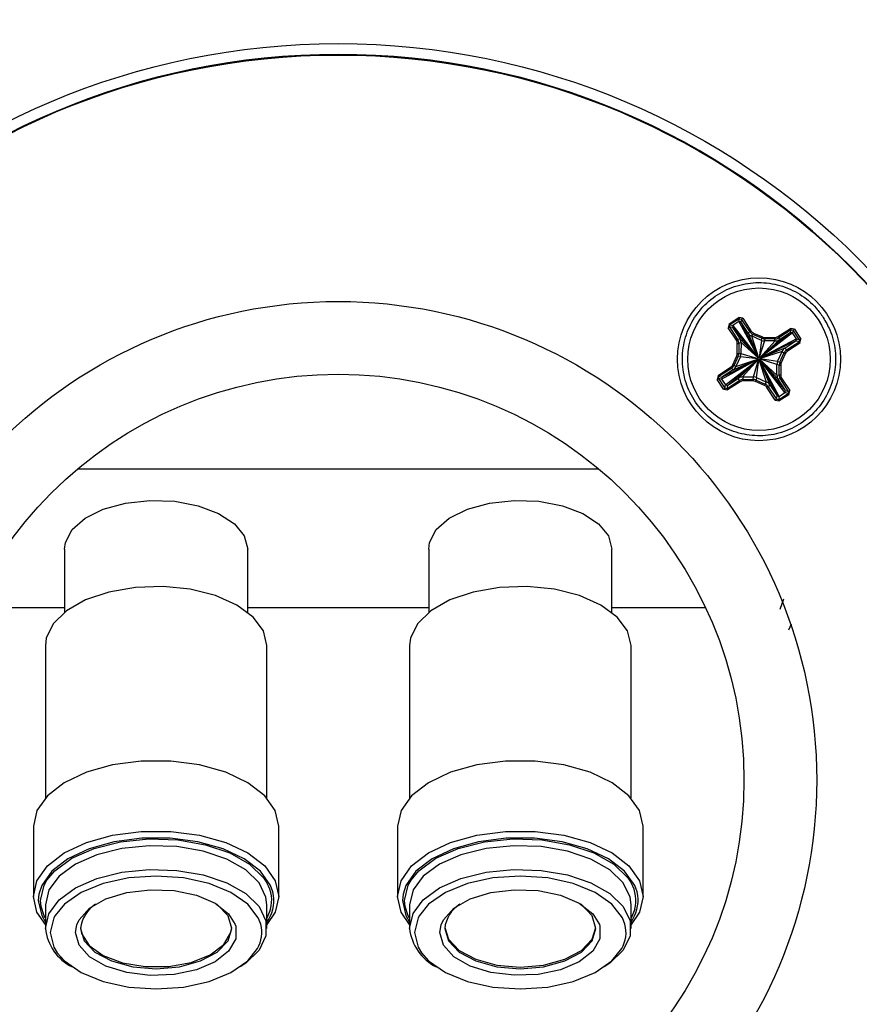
# Model space of a CAD drawing. Header units: inches. Extents: x 0.3 to 33.8, y 0.2 to 21.7.
# Tile 119 of 209: x 20.804 to 21.146, y 9.938 to 10.34. Entities that reach past the tile are written whole.
import ezdxf

# ---------------------------------------------------------------- set-up
doc = ezdxf.new("R2010")
doc.units = ezdxf.units.IN
doc.header["$MEASUREMENT"] = 0
doc.layers.add('BORDERS', color=7, linetype='Continuous')
doc.styles.add('SLDTEXTSTYLE0', font='TXT', dxfattribs={"width": 0.75})
doc.dimstyles.new('SLDDIMSTYLE0', dxfattribs={"dimtxt": 0.1377952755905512, "dimasz": 0.14, "dimexe": 0, "dimexo": 0.0625, "dimgap": 0.0344488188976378, "dimtad": 1, "dimdec": 3, "dimlfac": 5, "dimrnd": 1e-09, "dimzin": 12, "dimdsep": 46, "dimtxsty": 'SLDTEXTSTYLE0', "dimblk1": 'CLOSED', "dimblk2": 'CLOSED', "dimsah": 1, "dimcen": 0.09, "dimadec": 0, "dimazin": 3, "dimtfac": 1, "dimtdec": 3, "dimtofl": 0, "dimtmove": 0, "dimatfit": 3, "dimldrblk": 'CLOSED', "dimfxl": 0, "dimfrac": 2, "dimtolj": 1, "dimtzin": 12, "dimarcsym": 0})

# ---------------------------------------------------------------- blocks, each defined once
blk = doc.blocks.new('_Closed')
at = {"color": 0, "linetype": 'ByBlock', "lineweight": -2}
for p, q in [((-1, 0.166667), (0, 0)), ((-1, 0.166667), (-1, -0.166667)), ((0, 0), (-1, -0.166667)), ((0, 0), (-1, 0))]:
    blk.add_line(p, q, dxfattribs=at)
blk = doc.blocks.new('_D_14')
at = {"layer": 'BORDERS'}
for p, q in [((24.14413510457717, 12.30187955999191), (24.10215060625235, 12.30187955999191)), ((24.10215060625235, 12.30187955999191), (24.10215060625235, 12.08312956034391)), ((24.55139670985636, 12.30187955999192), (24.59338120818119, 12.30187955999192)), ((24.59338120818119, 12.30187955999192), (24.59338120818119, 12.08312956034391)), ((24.10215060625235, 12.08312956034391), (24.14413510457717, 12.08312956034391)), ((24.59338120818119, 12.08312956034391), (24.55139670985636, 12.08312956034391)), ((18.4635266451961, 9.641505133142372), (18.46352664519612, 11.9163330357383)), ((27.31497681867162, 9.557586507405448), (27.31497681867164, 11.91633303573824)), ((18.46352664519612, 11.87696295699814), (27.31497681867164, 11.87696295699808))]:
    blk.add_line(p, q, dxfattribs=at)
at = {"layer": 'BORDERS', "xscale": 0.14, "yscale": 0.14}
for p, rotation in [((18.46352664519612, 11.87696295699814, -0.1545014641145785), 180), ((27.31497681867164, 11.87696295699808, -0.1545014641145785), 360)]:
    blk.add_blockref('_Closed', p, dxfattribs=dict(at, rotation=rotation))
at = {"layer": 'BORDERS', "char_height": 0.1377952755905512, "attachment_point": 1, "style": 'SLDTEXTSTYLE0'}
for s, insert in [('1124', (24.14413510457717, 12.26075699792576)), ('44.257', (24.06777354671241, 12.05459040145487))]:
    blk.add_mtext(s, dxfattribs=dict(at, insert=insert))

msp = doc.modelspace()

# ---------------------------------------------------------------- linework, layer by layer
at = {"color": 7, "linetype": 'Continuous', "lineweight": 25}
for p, q in [((21.09274650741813, 10.21566677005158), (21.09669716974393, 10.21822877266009)), ((21.09835060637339, 10.21787626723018), (21.09669716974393, 10.21822877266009)), ((21.09274650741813, 10.21566677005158), (21.09239398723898, 10.21401340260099)), ((21.09570233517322, 10.20891228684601), (21.09239398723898, 10.21401340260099)), ((21.09289547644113, 10.21434362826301), (21.0930717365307, 10.21517031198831)), ((21.09289547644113, 10.21434362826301), (21.09620382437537, 10.20924251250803)), ((21.09416028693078, 10.21416958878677), (21.09289547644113, 10.21434362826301)), ((21.09702239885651, 10.21773231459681), (21.0930717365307, 10.21517031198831)), ((21.0930717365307, 10.21517031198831), (21.09433654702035, 10.21499627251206)), ((21.09433654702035, 10.21499627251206), (21.09416028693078, 10.21416958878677)), ((21.09416028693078, 10.21416958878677), (21.09711897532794, 10.20960761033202)), ((21.09416028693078, 10.21416958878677), (21.10463182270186, 10.20176725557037)), ((21.09675273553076, 10.21656316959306), (21.09433654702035, 10.21499627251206)), ((21.09433654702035, 10.21499627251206), (21.1046454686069, 10.20177824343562)), ((21.09675273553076, 10.21656316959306), (21.09702239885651, 10.21773231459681)), ((21.09757945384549, 10.21638691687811), (21.09675273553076, 10.21656316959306)), ((21.09675273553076, 10.21656316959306), (21.10470902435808, 10.20181945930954)), ((21.09702239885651, 10.21773231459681), (21.09784911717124, 10.21755606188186)), ((21.09784911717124, 10.21755606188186), (21.09757945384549, 10.21638691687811)), ((21.10053814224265, 10.21182493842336), (21.09757945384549, 10.21638691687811)), ((21.09757945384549, 10.21638691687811), (21.10472462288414, 10.20182743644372)), ((21.10115746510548, 10.21245494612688), (21.09784911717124, 10.21755606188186)), ((21.09835060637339, 10.21787626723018), (21.10165895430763, 10.2127751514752)), ((21.10053814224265, 10.21182493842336), (21.10115746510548, 10.21245494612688)), ((21.10053814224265, 10.21182493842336), (21.10474870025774, 10.20183831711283)), ((21.1024529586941, 10.21134932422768), (21.10183363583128, 10.21071931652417)), ((21.10591310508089, 10.20890956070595), (21.10183363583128, 10.21071931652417)), ((21.10183363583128, 10.21071931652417), (21.10478188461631, 10.20185067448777)), ((21.10610796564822, 10.2097278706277), (21.1024529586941, 10.21134932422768)), ((21.10269534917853, 10.21189065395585), (21.10635035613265, 10.21026920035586)), ((21.11777626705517, 10.2120810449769), (21.10527278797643, 10.20171057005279)), ((21.1186029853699, 10.21190479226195), (21.10528377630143, 10.20169692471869)), ((21.10731378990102, 10.21006380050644), (21.10731225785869, 10.20947112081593)), ((21.10731378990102, 10.21006380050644), (21.11131232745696, 10.21005355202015)), ((21.11131232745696, 10.21005355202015), (21.11131079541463, 10.20946087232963)), ((21.1126193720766, 10.21043843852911), (21.11772070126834, 10.21374664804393)), ((21.11804593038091, 10.21325018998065), (21.11294460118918, 10.20994198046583)), ((21.11777626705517, 10.2120810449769), (21.11321409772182, 10.2091224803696)), ((21.11937413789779, 10.21339414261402), (21.11772070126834, 10.21374664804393)), ((21.11777626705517, 10.2120810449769), (21.11804593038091, 10.21325018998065)), ((21.1186029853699, 10.21190479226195), (21.11777626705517, 10.2120810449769)), ((21.11804593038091, 10.21325018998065), (21.11887264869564, 10.2130739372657)), ((21.11887264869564, 10.2130739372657), (21.1186029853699, 10.21190479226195)), ((21.12016994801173, 10.20948870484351), (21.1186029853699, 10.21190479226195)), ((21.12143475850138, 10.20912344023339), (21.11887264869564, 10.2130739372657)), ((21.11937413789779, 10.21339414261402), (21.12193624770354, 10.20944364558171)), ((21.09607698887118, 10.20360692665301), (21.09608723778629, 10.20760529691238)), ((21.09620382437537, 10.20924251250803), (21.09711897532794, 10.20960761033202)), ((21.0966849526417, 10.207608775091), (21.0966747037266, 10.20361040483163)), ((21.09760010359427, 10.20797387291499), (21.0966849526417, 10.207608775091)), ((21.09711897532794, 10.20960761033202), (21.10461206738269, 10.20174971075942)), ((21.09760010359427, 10.20797387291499), (21.09758866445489, 10.20351116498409)), ((21.09760010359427, 10.20797387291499), (21.10458724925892, 10.20172445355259)), ((21.10591310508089, 10.20890956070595), (21.1049827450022, 10.20186961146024)), ((21.10711739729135, 10.20865281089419), (21.10505431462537, 10.20185435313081)), ((21.11158029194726, 10.20864137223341), (21.10522998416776, 10.20175514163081)), ((21.11321409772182, 10.2091224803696), (21.10525524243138, 10.20173032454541)), ((21.12016994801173, 10.20948870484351), (21.10532499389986, 10.20163337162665)), ((21.11999368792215, 10.20866202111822), (21.10533297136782, 10.20161777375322)), ((21.10591310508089, 10.20890956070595), (21.10610796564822, 10.2097278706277)), ((21.10731225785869, 10.20947112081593), (21.10711739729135, 10.20865281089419)), ((21.11158029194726, 10.20864137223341), (21.10711739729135, 10.20865281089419)), ((21.11131079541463, 10.20946087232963), (21.10731225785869, 10.20947112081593)), ((21.11158029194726, 10.20864137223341), (21.11131079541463, 10.20946087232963)), ((21.11294460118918, 10.20994198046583), (21.11321409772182, 10.2091224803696)), ((21.1154315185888, 10.20570345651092), (21.11999368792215, 10.20866202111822)), ((21.11615716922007, 10.20498854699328), (21.12125849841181, 10.2082967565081)), ((21.12158372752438, 10.20779027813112), (21.11648239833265, 10.2044820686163)), ((21.11999368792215, 10.20866202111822), (21.12016994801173, 10.20948870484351)), ((21.12125849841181, 10.2082967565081), (21.11999368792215, 10.20866202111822)), ((21.12016994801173, 10.20948870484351), (21.12143475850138, 10.20912344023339)), ((21.12143475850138, 10.20912344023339), (21.12125849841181, 10.2082967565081)), ((21.12158372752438, 10.20779027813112), (21.12193624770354, 10.20944364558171)), ((21.09425005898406, 10.19898867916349), (21.09587158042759, 10.20264353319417)), ((21.09641794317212, 10.20240616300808), (21.09479642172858, 10.1987513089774)), ((21.0973319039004, 10.20230692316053), (21.09552207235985, 10.19822762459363)), ((21.0973319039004, 10.20230692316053), (21.09641794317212, 10.20240616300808)), ((21.0966747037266, 10.20361040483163), (21.09758866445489, 10.20351116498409)), ((21.0973319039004, 10.20230692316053), (21.10447277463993, 10.20147722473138)), ((21.09758866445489, 10.20351116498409), (21.10448803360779, 10.20154879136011)), ((21.1154315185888, 10.20570345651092), (21.10534385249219, 10.20159369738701)), ((21.11432585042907, 10.20440801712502), (21.10535621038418, 10.20156051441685)), ((21.11251601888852, 10.20032871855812), (21.11432585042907, 10.20440801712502)), ((21.11342997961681, 10.20003825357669), (21.11505150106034, 10.20369310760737)), ((21.11559786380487, 10.20344571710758), (21.11397634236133, 10.1997908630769)), ((21.11505150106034, 10.20369310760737), (21.11432585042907, 10.20440801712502)), ((21.1154315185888, 10.20570345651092), (21.11615716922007, 10.20498854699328)), ((21.08826419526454, 10.19464411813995), (21.09336552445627, 10.19795232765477)), ((21.08967797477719, 10.19314693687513), (21.10452292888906, 10.20120351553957)), ((21.08985423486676, 10.19397362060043), (21.10451495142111, 10.20121911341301)), ((21.09124493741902, 10.1907308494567), (21.10456414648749, 10.20113996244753)), ((21.09207165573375, 10.19055459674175), (21.10457513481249, 10.20112631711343)), ((21.09441640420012, 10.19693218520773), (21.10450407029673, 10.20124318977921)), ((21.09479642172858, 10.1987513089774), (21.09552207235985, 10.19822762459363)), ((21.09552207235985, 10.19822762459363), (21.10449171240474, 10.20127637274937)), ((21.09663382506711, 10.19351316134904), (21.10459268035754, 10.20110656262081)), ((21.09826763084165, 10.19399426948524), (21.10461793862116, 10.20108174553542)), ((21.10273052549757, 10.19398283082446), (21.10479360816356, 10.20098253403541)), ((21.10393481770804, 10.19372608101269), (21.10486517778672, 10.20096727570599)), ((21.10801428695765, 10.19191632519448), (21.10506603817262, 10.20098621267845)), ((21.10509922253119, 10.20099857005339), (21.10930978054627, 10.19081070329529)), ((21.11226846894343, 10.18624872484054), (21.10512329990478, 10.20100945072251)), ((21.11309518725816, 10.18607247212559), (21.10513889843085, 10.20101742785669)), ((21.11551137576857, 10.18763936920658), (21.10520245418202, 10.2010586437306)), ((21.11568763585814, 10.18846605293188), (21.10521610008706, 10.20106963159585)), ((21.11272894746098, 10.19302803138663), (21.10523585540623, 10.20108717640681)), ((21.11224781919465, 10.19466176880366), (21.10526067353, 10.20111243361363)), ((21.11225925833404, 10.19912447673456), (21.10535988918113, 10.20128809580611)), ((21.11251601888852, 10.20032871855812), (21.10537514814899, 10.20135966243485)), ((21.11224781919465, 10.19466176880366), (21.11225925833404, 10.19912447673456)), ((21.11317321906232, 10.19883401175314), (21.11225925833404, 10.19912447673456)), ((21.11251601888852, 10.20032871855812), (21.11342997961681, 10.20003825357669)), ((21.11316297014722, 10.19483564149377), (21.11317321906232, 10.19883401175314)), ((21.11377093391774, 10.19882746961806), (21.11376068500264, 10.19482909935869)), ((21.08826419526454, 10.19464411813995), (21.08791167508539, 10.19299075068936)), ((21.08841316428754, 10.19332097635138), (21.08858942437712, 10.19414766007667)), ((21.09369075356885, 10.1974558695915), (21.08858942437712, 10.19414766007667)), ((21.08858942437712, 10.19414766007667), (21.08985423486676, 10.19397362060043)), ((21.08985423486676, 10.19397362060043), (21.08967797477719, 10.19314693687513)), ((21.09441640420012, 10.19693218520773), (21.08985423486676, 10.19397362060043)), ((21.09441640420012, 10.19693218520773), (21.09369075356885, 10.1974558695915)), ((21.09826763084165, 10.19399426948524), (21.10273052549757, 10.19398283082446)), ((21.09826763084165, 10.19399426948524), (21.09853712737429, 10.19298354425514)), ((21.10253566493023, 10.19297329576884), (21.10273052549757, 10.19398283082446)), ((21.11224781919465, 10.19466176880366), (21.11316297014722, 10.19483564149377)), ((21.09047378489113, 10.18904025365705), (21.08791167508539, 10.19299075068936)), ((21.08841316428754, 10.19332097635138), (21.09097527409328, 10.18937047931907)), ((21.08967797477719, 10.19314693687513), (21.08841316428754, 10.19332097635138)), ((21.08967797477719, 10.19314693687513), (21.09124493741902, 10.1907308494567)), ((21.09097527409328, 10.18937047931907), (21.09124493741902, 10.1907308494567)), ((21.09124493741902, 10.1907308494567), (21.09207165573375, 10.19055459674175)), ((21.09180199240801, 10.18919422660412), (21.09690332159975, 10.19250243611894)), ((21.09207165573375, 10.19055459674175), (21.09180199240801, 10.18919422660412)), ((21.09207165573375, 10.19055459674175), (21.09663382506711, 10.19351316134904)), ((21.09722855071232, 10.19199595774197), (21.09212722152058, 10.18868774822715)), ((21.09690332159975, 10.19250243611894), (21.09663382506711, 10.19351316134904)), ((21.09853712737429, 10.19298354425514), (21.09853559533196, 10.19238084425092)), ((21.1025341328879, 10.19237059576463), (21.09853559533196, 10.19238084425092)), ((21.09853712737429, 10.19298354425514), (21.10253566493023, 10.19297329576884)), ((21.10253566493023, 10.19297329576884), (21.1025341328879, 10.19237059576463)), ((21.10715257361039, 10.19054374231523), (21.10349756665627, 10.19216519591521)), ((21.10393481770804, 10.19372608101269), (21.10373995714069, 10.19271654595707)), ((21.10373995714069, 10.19271654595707), (21.10739496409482, 10.19109509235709)), ((21.10393481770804, 10.19372608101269), (21.10801428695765, 10.19191632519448)), ((21.10739496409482, 10.19109509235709), (21.10801428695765, 10.19191632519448)), ((21.10930978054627, 10.19081070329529), (21.10869045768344, 10.18998947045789)), ((21.10869045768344, 10.18998947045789), (21.11199880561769, 10.18488835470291)), ((21.10930978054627, 10.19081070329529), (21.11226846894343, 10.18624872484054)), ((21.11364409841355, 10.19320190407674), (21.11272894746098, 10.19302803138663)), ((21.11568763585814, 10.18846605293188), (21.11272894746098, 10.19302803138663)), ((21.1169524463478, 10.18810078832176), (21.11364409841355, 10.19320190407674)), ((21.1141455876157, 10.19352210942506), (21.11745393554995, 10.18842099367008)), ((21.09047378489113, 10.18904025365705), (21.09212722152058, 10.18868774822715)), ((21.09180199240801, 10.18919422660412), (21.09097527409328, 10.18937047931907)), ((21.11149731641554, 10.18455812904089), (21.10818896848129, 10.18965924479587)), ((21.11199880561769, 10.18488835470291), (21.11226846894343, 10.18624872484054)), ((21.11226846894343, 10.18624872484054), (21.11309518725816, 10.18607247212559)), ((21.11282552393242, 10.18471210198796), (21.11677618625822, 10.18727410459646)), ((21.11309518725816, 10.18607247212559), (21.11282552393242, 10.18471210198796)), ((21.11309518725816, 10.18607247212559), (21.11551137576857, 10.18763936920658)), ((21.11710141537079, 10.18676762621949), (21.11315075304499, 10.18420562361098)), ((21.11551137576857, 10.18763936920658), (21.11568763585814, 10.18846605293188)), ((21.11677618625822, 10.18727410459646), (21.11551137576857, 10.18763936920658)), ((21.11568763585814, 10.18846605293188), (21.1169524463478, 10.18810078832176)), ((21.1169524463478, 10.18810078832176), (21.11677618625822, 10.18727410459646)), ((21.11710141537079, 10.18676762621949), (21.11745393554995, 10.18842099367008)), ((21.11149731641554, 10.18455812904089), (21.11315075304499, 10.18420562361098)), ((21.11282552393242, 10.18471210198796), (21.11199880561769, 10.18488835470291)), ((20.82742839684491, 10.15655907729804), (21.03962092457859, 10.15656239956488)), ((20.82205438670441, 10.12388512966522), (20.82205478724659, 10.09815418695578)), ((20.89665478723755, 10.0981553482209), (20.89665438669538, 10.12388629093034)), ((20.97039599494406, 10.12388745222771), (20.97039639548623, 10.09815650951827)), ((21.0449963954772, 10.0981576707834), (21.04499599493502, 10.12388861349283)), ((21.11361970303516, 10.09938077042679), (21.11504258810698, 10.10356236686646)), ((20.82205475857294, 10.09999619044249), (20.78387490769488, 10.09999559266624)), ((20.97039636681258, 10.09999851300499), (20.8966547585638, 10.09999735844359)), ((21.08317618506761, 10.10000027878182), (21.04499636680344, 10.09999968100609)), ((21.1171472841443, 10.09101589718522), (21.11822221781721, 10.09337845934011)), ((20.81425499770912, 10.08463395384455), (20.81425596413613, 10.02255040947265)), ((20.9044559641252, 10.02255181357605), (20.9044549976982, 10.08463535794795)), ((20.96259660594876, 10.08463627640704), (20.96259757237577, 10.02255273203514)), ((21.05279757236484, 10.02255413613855), (21.05279660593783, 10.08463768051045)), ((20.80935614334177, 10.01103815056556), (20.8093565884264, 9.982445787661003)), ((20.90935658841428, 9.982447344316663), (20.90935614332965, 10.01103970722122)), ((20.95769775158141, 10.01104047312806), (20.95769819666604, 9.982448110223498)), ((21.05769819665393, 9.982449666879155), (21.05769775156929, 10.01104202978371)), ((20.81159158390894, 9.983283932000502), (20.81135661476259, 9.980753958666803)), ((20.95993319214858, 9.983286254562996), (20.95969822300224, 9.980756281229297)), ((20.81248646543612, 9.978275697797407), (20.81225661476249, 9.98075397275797)), ((20.81425664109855, 9.979062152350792), (20.81425679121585, 9.969418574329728)), ((20.90445679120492, 9.969419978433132), (20.90445664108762, 9.979063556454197)), ((20.96082807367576, 9.978278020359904), (20.96059822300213, 9.980756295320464)), ((20.96259824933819, 9.979064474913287), (20.96259839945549, 9.969420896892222)), ((21.05279839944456, 9.969422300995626), (21.05279824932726, 9.97906587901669)), ((20.90597684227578, 9.977179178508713), (20.904456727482, 9.973513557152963)), ((21.05431845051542, 9.977181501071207), (21.05279833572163, 9.973515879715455)), ((20.82655681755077, 9.967726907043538), (20.82706226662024, 9.970786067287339)), ((20.90445675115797, 9.971992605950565), (20.90521052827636, 9.973186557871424)), ((20.97489842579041, 9.967729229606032), (20.97540387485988, 9.970788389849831)), ((21.05279835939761, 9.971994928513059), (21.053552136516, 9.973188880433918))]:
    msp.add_line(p, q, dxfattribs=at)
at = {"color": 7, "linetype": 'Continuous', "lineweight": 25, "flags": 128}
for points in [[(20.82205438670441, 10.12388512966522), (20.82240175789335, 10.12659375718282), (20.82514227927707, 10.13181016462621), (20.83042015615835, 10.13643885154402), (20.83784395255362, 10.1401365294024), (20.84686307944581, 10.14262895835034), (20.85680862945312, 10.14373128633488), (20.86694298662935, 10.14336175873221), (20.87651453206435, 10.14154778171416), (20.88481338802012, 10.13842388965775), (20.89122406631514, 10.13422176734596), (20.89527111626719, 10.12925306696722), (20.89665438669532, 10.12388629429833)], [(20.97039599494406, 10.12388745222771), (20.970743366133, 10.12659607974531), (20.97348388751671, 10.1318124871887), (20.978761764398, 10.13644117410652), (20.98618556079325, 10.1401388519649), (20.99520468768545, 10.14263128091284), (21.00515023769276, 10.14373360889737), (21.01528459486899, 10.14336408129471), (21.024856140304, 10.14155010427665), (21.03315499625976, 10.13842621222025), (21.03956567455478, 10.13422408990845), (21.04361272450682, 10.12925538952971), (21.04499599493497, 10.12388861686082)], [(20.90445499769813, 10.08463536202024), (20.90303800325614, 10.09061675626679), (20.89887624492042, 10.09622227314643), (20.8922312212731, 10.10109969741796), (20.88352046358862, 10.1049425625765), (20.87329130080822, 10.10750940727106), (20.86218646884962, 10.1086389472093), (20.8509037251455, 10.10826020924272), (20.84015200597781, 10.10639699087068), (20.83060688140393, 10.10316636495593), (20.82286810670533, 10.0987713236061), (20.81742193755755, 10.09348802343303), (20.81461057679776, 10.08764843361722), (20.81425499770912, 10.08463395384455)], [(21.05279660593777, 10.08463768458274), (21.05137961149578, 10.09061907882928), (21.04721785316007, 10.09622459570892), (21.04057282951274, 10.10110201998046), (21.03186207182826, 10.10494488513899), (21.02163290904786, 10.10751172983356), (21.01052807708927, 10.10864126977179), (20.99924533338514, 10.10826253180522), (20.98849361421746, 10.10639931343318), (20.97894848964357, 10.10316868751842), (20.97120971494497, 10.09877364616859), (20.96576354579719, 10.09349034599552), (20.9629521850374, 10.08765075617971), (20.96259660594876, 10.08463627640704)], [(20.90935614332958, 10.01103971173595), (20.90790313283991, 10.01742100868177), (20.90362874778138, 10.02343140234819), (20.89678139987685, 10.02872159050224), (20.88775903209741, 10.03298412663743), (20.87708599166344, 10.03597128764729), (20.86538255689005, 10.03750947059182), (20.85332888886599, 10.03750928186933), (20.84162550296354, 10.0359707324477), (20.83095255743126, 10.03298323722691), (20.82193032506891, 10.02872041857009), (20.81508314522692, 10.02343001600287), (20.81080895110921, 10.0174194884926), (20.80935614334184, 10.01103814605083)], [(21.05769775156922, 10.01104203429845), (21.05624474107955, 10.01742333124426), (21.05197035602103, 10.02343372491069), (21.04512300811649, 10.02872391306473), (21.03610064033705, 10.03298644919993), (21.02542759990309, 10.03597361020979), (21.01372416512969, 10.03751179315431), (21.00167049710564, 10.03751160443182), (20.98996711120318, 10.03597305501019), (20.9792941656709, 10.0329855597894), (20.97027193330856, 10.02872274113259), (20.96342475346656, 10.02343233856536), (20.95915055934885, 10.0174218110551), (20.95769775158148, 10.01104046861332)], [(20.80935658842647, 9.98244578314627), (20.81080939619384, 9.988827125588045), (20.81508359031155, 9.994837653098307), (20.82193077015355, 10.00012805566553), (20.83095300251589, 10.00439087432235), (20.84162594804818, 10.00737836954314), (20.85332933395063, 10.00891691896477), (20.86538300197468, 10.00891710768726), (20.87708643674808, 10.00737892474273), (20.88775947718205, 10.00439176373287), (20.89678184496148, 10.00012922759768), (20.90362919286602, 9.994839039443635), (20.90790357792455, 9.988828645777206), (20.90935658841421, 9.982447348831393), (20.90790378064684, 9.976066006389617), (20.90445676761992, 9.970935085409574)], [(20.90691195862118, 9.98423147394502), (20.90596172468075, 9.986881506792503), (20.90185831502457, 9.992651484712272), (20.89528486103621, 9.997730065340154), (20.88662338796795, 10.00182210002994), (20.87637726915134, 10.00468977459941), (20.86514197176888, 10.00616643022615), (20.85357045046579, 10.00616624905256), (20.84233519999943, 10.0046892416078), (20.83208917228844, 10.00182124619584), (20.82342782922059, 9.997728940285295), (20.81685453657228, 9.992650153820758), (20.81275131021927, 9.986880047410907), (20.81159158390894, 9.983283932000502)], [(20.81489083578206, 9.989036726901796), (20.81808237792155, 9.992854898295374), (20.82502191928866, 9.997948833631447), (20.83411883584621, 10.00196239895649), (20.84480153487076, 10.00464340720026), (20.85639878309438, 10.00582340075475), (20.86818188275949, 10.00542823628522), (20.87941045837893, 10.00348274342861), (20.8893789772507, 10.0001091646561), (20.89746108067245, 9.995519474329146), (20.90314894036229, 9.990002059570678), (20.90451408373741, 9.987894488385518)], [(20.95769819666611, 9.982448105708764), (20.95915100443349, 9.98882944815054), (20.9634251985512, 9.9948399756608), (20.97027237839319, 10.00013037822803), (20.97929461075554, 10.00439319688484), (20.98996755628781, 10.00738069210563), (21.00167094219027, 10.00891924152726), (21.01372461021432, 10.00891943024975), (21.02542804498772, 10.00738124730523), (21.03610108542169, 10.00439408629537), (21.04512345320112, 10.00013155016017), (21.05197080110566, 9.99484136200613), (21.05624518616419, 9.9888309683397), (21.05769819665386, 9.982449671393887), (21.05624538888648, 9.976068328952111), (21.05279837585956, 9.970937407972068)], [(21.05525356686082, 9.984233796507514), (21.05430333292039, 9.986883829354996), (21.05019992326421, 9.992653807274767), (21.04362646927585, 9.99773238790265), (21.03496499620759, 10.00182442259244), (21.02471887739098, 10.00469209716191), (21.01348358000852, 10.00616875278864), (21.00191205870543, 10.00616857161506), (20.99067680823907, 10.00469156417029), (20.98043078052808, 10.00182356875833), (20.97176943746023, 9.99773126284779), (20.96519614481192, 9.992652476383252), (20.96109291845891, 9.986882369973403), (20.95993319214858, 9.983286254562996)], [(20.9632324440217, 9.98903904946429), (20.96642398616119, 9.99285722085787), (20.9733635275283, 9.997951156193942), (20.98246044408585, 10.00196472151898), (20.9931431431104, 10.00464572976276), (21.00474039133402, 10.00582572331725), (21.01652349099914, 10.00543055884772), (21.02775206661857, 10.0034850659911), (21.03772058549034, 10.00011148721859), (21.04580268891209, 9.99552179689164), (21.05149054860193, 9.990004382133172), (21.05285569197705, 9.987896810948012)], [(20.90445664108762, 9.979063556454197), (20.90410096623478, 9.982078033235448), (20.90128941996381, 9.98791753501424), (20.89584308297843, 9.993200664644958), (20.88810416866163, 9.997595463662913), (20.8785589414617, 10.00082579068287), (20.86780716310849, 10.00268867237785), (20.8565244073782, 10.00306705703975), (20.84541961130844, 10.00193716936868), (20.83519053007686, 9.999370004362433), (20.82647989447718, 9.99552686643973), (20.81983502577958, 9.990649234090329), (20.81567344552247, 9.985043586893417), (20.81425664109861, 9.979062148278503), (20.81425664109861, 9.979062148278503)], [(21.05279824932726, 9.97906587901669), (21.05244257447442, 9.98208035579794), (21.04963102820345, 9.987919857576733), (21.04418469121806, 9.993202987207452), (21.03644577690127, 9.997597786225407), (21.02690054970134, 10.00082811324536), (21.01614877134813, 10.00269099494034), (21.00486601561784, 10.00306937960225), (20.99376121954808, 10.00193949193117), (20.98353213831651, 9.999372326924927), (20.97482150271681, 9.995529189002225), (20.96817663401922, 9.990651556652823), (20.96401505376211, 9.98504590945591), (20.96259824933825, 9.979064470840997), (20.96259824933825, 9.979064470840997)], [(20.81425679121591, 9.969418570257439), (20.81567359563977, 9.975400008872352), (20.81983517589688, 9.981005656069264), (20.82648004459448, 9.985883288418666), (20.83519068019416, 9.989726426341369), (20.84541976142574, 9.992293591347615), (20.8565245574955, 9.99342347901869), (20.86780731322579, 9.993045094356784), (20.878559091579, 9.991182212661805), (20.88810431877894, 9.987951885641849), (20.89584323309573, 9.983557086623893), (20.90128957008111, 9.978273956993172), (20.90410111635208, 9.97243445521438), (20.90410121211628, 9.966405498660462), (20.90128985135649, 9.960565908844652), (20.89584368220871, 9.955282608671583), (20.89356738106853, 9.953747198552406)], [(20.96259839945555, 9.969420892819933), (20.96401520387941, 9.975402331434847), (20.96817678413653, 9.981007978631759), (20.97482165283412, 9.98588561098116), (20.98353228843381, 9.989728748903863), (20.99376136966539, 9.99229591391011), (21.00486616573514, 9.993425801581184), (21.01614892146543, 9.993047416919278), (21.02690069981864, 9.9911845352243), (21.03644592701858, 9.987954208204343), (21.04418484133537, 9.983559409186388), (21.04963117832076, 9.978276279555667), (21.05244272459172, 9.972436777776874), (21.05244282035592, 9.966407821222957), (21.04963145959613, 9.960568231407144), (21.04418529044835, 9.955284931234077), (21.04190898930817, 9.953749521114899)], [(20.90199466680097, 9.971084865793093), (20.90098812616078, 9.973677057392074), (20.89668232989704, 9.979220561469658), (20.88983286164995, 9.98398082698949), (20.88090650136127, 9.9876334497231), (20.87051156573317, 9.989929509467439), (20.85935645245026, 9.99071253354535), (20.84820136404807, 9.989929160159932), (20.83780650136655, 9.98763277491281), (20.82888025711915, 9.983979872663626), (20.82203094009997, 9.979219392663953), (20.81824626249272, 9.97462965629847)], [(21.05033627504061, 9.971087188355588), (21.04932973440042, 9.973679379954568), (21.04502393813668, 9.979222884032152), (21.03817446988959, 9.983983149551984), (21.02924810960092, 9.987635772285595), (21.01885317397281, 9.989931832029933), (21.0076980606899, 9.990714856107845), (20.99654297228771, 9.989931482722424), (20.9861481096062, 9.987635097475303), (20.97722186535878, 9.983982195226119), (20.97037254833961, 9.979221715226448), (20.96658787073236, 9.974631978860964)], [(20.81225661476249, 9.98075397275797), (20.81373624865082, 9.987000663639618), (20.81489083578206, 9.989036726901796)], [(20.96059822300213, 9.980756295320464), (20.96207785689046, 9.987002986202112), (20.9632324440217, 9.98903904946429)], [(20.81425676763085, 9.97093368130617), (20.81080959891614, 9.976064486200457), (20.80935658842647, 9.98244578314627)], [(20.82706226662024, 9.970786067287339), (20.82801394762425, 9.972882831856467), (20.83225602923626, 9.977580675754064), (20.8389061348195, 9.98140301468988), (20.84737337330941, 9.984010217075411), (20.85690539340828, 9.985170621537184), (20.86665523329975, 9.98478112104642), (20.875756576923, 9.982876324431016), (20.88340072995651, 9.979625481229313), (20.88890847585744, 9.975317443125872), (20.89160577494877, 9.97092065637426)], [(20.96259837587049, 9.970936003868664), (20.95915120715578, 9.976066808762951), (20.95769819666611, 9.982448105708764)], [(20.97540387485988, 9.970788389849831), (20.97635555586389, 9.972885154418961), (20.9805976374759, 9.977582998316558), (20.98724774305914, 9.981405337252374), (20.99571498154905, 9.984012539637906), (21.00524700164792, 9.985172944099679), (21.01499684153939, 9.984783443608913), (21.02409818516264, 9.982878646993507), (21.03174233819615, 9.979627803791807), (21.03725008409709, 9.975319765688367), (21.03994738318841, 9.970922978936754)], [(20.81135661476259, 9.980753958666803), (20.81275150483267, 9.974627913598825), (20.8142567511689, 9.97199120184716)], [(20.81411153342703, 9.973774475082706), (20.81373644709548, 9.974507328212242), (20.81248646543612, 9.978275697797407)], [(20.82855679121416, 9.96941879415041), (20.83006433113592, 9.964343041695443), (20.83443922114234, 9.959764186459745), (20.84125321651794, 9.956130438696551), (20.84983931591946, 9.953797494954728), (20.8593570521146, 9.952993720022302), (20.86887476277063, 9.953797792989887), (20.87746078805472, 9.956131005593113), (20.88427466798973, 9.959764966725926), (20.88864941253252, 9.964343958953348), (20.89015679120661, 9.969419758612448), (20.88864925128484, 9.974495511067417), (20.88427436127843, 9.979074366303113), (20.88401056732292, 9.979265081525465)], [(20.95969822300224, 9.980756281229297), (20.96109311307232, 9.974630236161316), (20.96259835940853, 9.971993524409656)], [(20.96259833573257, 9.97351447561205), (20.96207805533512, 9.974509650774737), (20.96082807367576, 9.978278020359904)], [(20.9768983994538, 9.969421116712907), (20.97840593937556, 9.964345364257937), (20.98278082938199, 9.95976650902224), (20.98959482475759, 9.956132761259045), (20.9981809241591, 9.953799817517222), (21.00769866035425, 9.952996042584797), (21.01721637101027, 9.953800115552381), (21.02580239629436, 9.956133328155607), (21.03261627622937, 9.95976728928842), (21.03699102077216, 9.964346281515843), (21.03849839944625, 9.969422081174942), (21.03699085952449, 9.974497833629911), (21.03261596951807, 9.979076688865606), (21.03235217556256, 9.97926740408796)], [(20.81824626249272, 9.97462965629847), (20.81772531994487, 9.973675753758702), (20.81625681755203, 9.96772674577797)], [(20.96658787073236, 9.974631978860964), (20.96606692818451, 9.973678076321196), (20.96459842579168, 9.967729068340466)], [(20.89160577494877, 9.97092065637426), (20.89179042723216, 9.9703349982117), (20.89179051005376, 9.96512085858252), (20.88890871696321, 9.960138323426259), (20.88340110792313, 9.955830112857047), (20.87575705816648, 9.952579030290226), (20.8666557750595, 9.950673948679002), (20.85690594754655, 9.950284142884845), (20.8473738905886, 9.9514442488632), (20.83890656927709, 9.954051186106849), (20.83225634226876, 9.957873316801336), (20.82801411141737, 9.962571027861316), (20.82655681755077, 9.967726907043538), (20.82655681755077, 9.967726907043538)], [(20.82856332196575, 9.969757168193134), (20.82899702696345, 9.967328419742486), (20.83208641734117, 9.962460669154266), (20.83784522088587, 9.958340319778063), (20.84570972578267, 9.955370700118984), (20.85491009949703, 9.953842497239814), (20.86454574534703, 9.953905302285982), (20.87367345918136, 9.95555296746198), (20.88139975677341, 9.958624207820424), (20.88696833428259, 9.96281838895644), (20.88983410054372, 9.967724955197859), (20.89015024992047, 9.96975812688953)], [(21.03994738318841, 9.970922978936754), (21.0401320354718, 9.970337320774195), (21.04013211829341, 9.965123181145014), (21.03725032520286, 9.960140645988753), (21.03174271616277, 9.95583243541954), (21.02409866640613, 9.95258135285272), (21.01499738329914, 9.950676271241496), (21.0052475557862, 9.95028646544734), (20.99571549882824, 9.951446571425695), (20.98724817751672, 9.954053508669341), (20.9805979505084, 9.95787563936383), (20.97635571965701, 9.96257335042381), (20.97489842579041, 9.967729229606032), (20.97489842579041, 9.967729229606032)], [(20.97690493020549, 9.969759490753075), (20.97840592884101, 9.965022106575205), (20.98278081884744, 9.960443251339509), (20.98959481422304, 9.956809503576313), (20.99818091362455, 9.954476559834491), (21.0076986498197, 9.953672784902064), (21.01721636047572, 9.95447685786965), (21.02580238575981, 9.956810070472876), (21.03261626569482, 9.960444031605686), (21.03699101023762, 9.96502302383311), (21.03849185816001, 9.96976044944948)], [(20.81625681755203, 9.96772674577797), (20.81772550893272, 9.961777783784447), (20.81911474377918, 9.959496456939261)], [(20.96459842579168, 9.967729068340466), (20.96606711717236, 9.961780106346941), (20.96745635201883, 9.959498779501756)], [(20.81911474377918, 9.959496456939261), (20.82203130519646, 9.956234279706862), (20.82888077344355, 9.951474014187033), (20.83780713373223, 9.94782139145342), (20.84820206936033, 9.94552533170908), (20.85935718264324, 9.94474230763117), (20.87051227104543, 9.945525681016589), (20.88090713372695, 9.94782206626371), (20.88983337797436, 9.951474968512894), (20.89668269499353, 9.956235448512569), (20.90066381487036, 9.961167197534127)], [(20.96745635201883, 9.959498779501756), (20.9703729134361, 9.956236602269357), (20.97722238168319, 9.951476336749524), (20.98614874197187, 9.947823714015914), (20.99654367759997, 9.945527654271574), (21.00769879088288, 9.944744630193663), (21.01885387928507, 9.945528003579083), (21.02924874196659, 9.947824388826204), (21.038174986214, 9.951477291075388), (21.04502430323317, 9.956237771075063), (21.04900542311, 9.961169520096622)]]:
    msp.add_lwpolyline(points, dxfattribs=at)
at = {"color": 7, "linetype": 'Continuous', "lineweight": 25}
for centre, radius in [((20.93352744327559, 10.02978490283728), 0.2999959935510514), ((20.93351823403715, 10.02982193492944), 0.2952915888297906), ((21.10492299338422, 10.20122333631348), 0.03319903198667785), ((21.1049248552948, 10.20121662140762), 0.0290152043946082), ((20.93352122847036, 10.02982206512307), 0.1949060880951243), ((20.93352122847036, 10.02982206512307), 0.1949060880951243), ((20.93352205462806, 10.02982211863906), 0.1652839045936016)]:
    msp.add_circle(centre, radius, dxfattribs=at)
for centre, radius, start, end in [((20.93352664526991, 10.03003100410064), 0.2953000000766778, 0.001829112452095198, 179.9990679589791), ((21.12660508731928, 10.23746665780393), 0.03556093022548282, 212.7506316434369, 213.7068932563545), ((21.07942971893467, 10.23424717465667), 0.02403076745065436, 302.6486716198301, 304.0803427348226), ((21.1226544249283, 10.23490465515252), 0.03556093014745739, 212.7506316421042, 213.7068932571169), ((21.08557815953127, 10.23732701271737), 0.02326944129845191, 301.8260511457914, 303.2911407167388), ((21.08888650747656, 10.23222589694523), 0.02326944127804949, 301.826051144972, 303.2911407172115), ((21.05912691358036, 10.23107430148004), 0.04760484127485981, 335.521727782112, 336.2355937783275), ((21.06278192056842, 10.2294528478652), 0.04760484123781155, 335.52172778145, 336.2355937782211), ((21.14252728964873, 10.22967632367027), 0.03556093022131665, 212.7506316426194, 213.7068932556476), ((21.14762861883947, 10.23298453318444), 0.03556093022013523, 212.7506316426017, 213.7068932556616), ((21.10660169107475, 10.23284488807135), 0.02326944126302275, 301.8260511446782, 303.2911407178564), ((21.08273806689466, 10.22914605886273), 0.02403076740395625, 302.6486716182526, 304.0803427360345), ((21.09627064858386, 10.22744620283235), 0.01984175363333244, 269.470368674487, 271.1964466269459), ((21.15286611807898, 10.22823555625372), 0.03737107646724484, 212.2446538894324, 213.1674855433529), ((21.10916380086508, 10.22889439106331), 0.02326944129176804, 301.8260511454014, 303.291140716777), ((21.10469022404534, 10.22219421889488), 0.02144755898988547, 245.7214975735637, 247.3129194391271), ((21.09626039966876, 10.22344783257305), 0.01984175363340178, 269.4703686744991, 271.196446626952), ((21.12438537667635, 10.22357998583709), 0.02196836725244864, 244.8570594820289, 246.4213492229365), ((21.14776478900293, 10.22492734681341), 0.03737107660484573, 212.2446538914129, 213.1674855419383), ((21.12327344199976, 10.21719021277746), 0.03556093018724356, 212.7506316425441, 213.7068932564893), ((21.10306870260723, 10.21853936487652), 0.02144755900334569, 245.721497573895, 247.3129194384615), ((21.10492392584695, 10.20141844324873), 0.0004549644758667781, 163.351364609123, 172.5766249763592), ((21.1049239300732, 10.20141844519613), 0.0004549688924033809, 198.1959932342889, 202.6563480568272), ((21.10492393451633, 10.2014184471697), 0.000454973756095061, 205.9840828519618, 208.1904885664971), ((21.10492394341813, 10.20141845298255), 0.0004549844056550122, 217.7406389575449, 219.9470101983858), ((21.10492394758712, 10.20141843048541), 0.0004549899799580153, 133.2722738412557, 137.7324908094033), ((21.10492394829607, 10.20141845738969), 0.0004549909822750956, 223.2746740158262, 227.7348844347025), ((21.10492395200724, 10.20141842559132), 0.0004549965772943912, 127.7383165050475, 129.9446484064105), ((21.10492395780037, 10.20141841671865), 0.0004550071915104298, 115.9821932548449, 118.1884908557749), ((21.10492395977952, 10.20141841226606), 0.0004550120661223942, 108.1945662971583, 112.6546389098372), ((21.10492396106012, 10.20141847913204), 0.0004550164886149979, 253.3526942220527, 262.5772509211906), ((21.10492396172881, 10.20141840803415), 0.0004550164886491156, 73.35269422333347, 82.57725092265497), ((21.10492396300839, 10.20141847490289), 0.0004550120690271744, 288.1945663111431, 292.6546388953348), ((21.10492396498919, 10.20141847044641), 0.0004550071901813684, 295.9821932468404, 298.1884908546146), ((21.10492397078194, 10.20141846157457), 0.0004549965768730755, 307.7383165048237, 309.9446484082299), ((21.10492397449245, 10.20141842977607), 0.0004549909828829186, 43.27467402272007, 47.73488443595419), ((21.10492397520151, 10.20141845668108), 0.0004549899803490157, 313.2722738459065, 317.7324908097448), ((21.10492397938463, 10.20141843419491), 0.0004549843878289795, 37.74063890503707, 39.94701023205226), ((21.1049239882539, 10.20141843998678), 0.0004549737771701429, 25.98408292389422, 28.19048853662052), ((21.10492399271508, 10.2014184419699), 0.0004549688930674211, 18.1959932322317, 22.65634804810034), ((21.10492399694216, 10.20141844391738), 0.0004549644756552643, 343.351364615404, 352.5766249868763), ((21.11368924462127, 10.21867206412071), 0.01984476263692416, 268.5099635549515, 270.2358539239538), ((21.12276385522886, 10.21992513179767), 0.02196836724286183, 244.8570594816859, 246.4213492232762), ((21.1181721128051, 10.21388200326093), 0.03556093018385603, 212.7506316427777, 213.7068932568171), ((21.11367899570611, 10.21467369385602), 0.0198447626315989, 268.509963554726, 270.2358539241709), ((21.07494740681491, 10.21322452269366), 0.02403076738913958, 302.6486716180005, 304.0803427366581), ((21.12851094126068, 10.21244123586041), 0.03737107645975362, 212.2446538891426, 213.1674855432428), ((21.05761788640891, 10.21266427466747), 0.0502509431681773, 335.9248690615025, 336.611587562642), ((21.06127289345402, 10.21104282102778), 0.05025094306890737, 335.9248690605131, 336.6115875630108), ((21.09522470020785, 10.20989301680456), 0.02403076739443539, 302.6486716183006, 304.0803427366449), ((21.10137314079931, 10.21297285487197), 0.0232694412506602, 301.8260511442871, 303.2911407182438), ((21.07750951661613, 10.20927402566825), 0.02403076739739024, 302.648671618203, 304.0803427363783), ((21.12340961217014, 10.20913302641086), 0.03737107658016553, 212.2446538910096, 213.1674855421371), ((21.14838380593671, 10.20721290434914), 0.03737107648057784, 212.2446538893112, 213.1674855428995), ((21.10468148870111, 10.20787173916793), 0.02326944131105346, 301.8260511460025, 303.2911407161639), ((21.09853304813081, 10.20479190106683), 0.02403076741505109, 302.6486716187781, 304.0803427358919), ((21.14443314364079, 10.20465090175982), 0.03737107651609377, 212.2446538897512, 213.1674855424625), ((20.89240674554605, 9.980784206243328), 0.01404078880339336, 345.1224612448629, 30.42445797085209), ((21.04074835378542, 9.980786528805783), 0.01404078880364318, 345.1224612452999, 30.42445797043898), ((20.89271091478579, 9.980765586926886), 0.01461786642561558, 328.7698460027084, 13.71540622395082), ((21.04105252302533, 9.980767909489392), 0.01461786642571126, 328.7698460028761, 13.71540622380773), ((20.84218661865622, 9.967751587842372), 0.0137314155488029, 123.0260999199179, 173.0261994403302), ((20.99052822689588, 9.967753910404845), 0.01373141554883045, 123.0260999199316, 173.0261994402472), ((20.83400029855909, 9.971517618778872), 0.01985477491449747, 186.0686553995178, 243.5178879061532), ((20.88931338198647, 9.967738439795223), 0.01311539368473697, 329.9316477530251, 14.78262398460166), ((20.98234190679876, 9.971519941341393), 0.01985477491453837, 186.0686553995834, 243.5178879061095), ((21.03765499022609, 9.967740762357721), 0.01311539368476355, 329.9316477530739, 14.78262398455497)]:
    msp.add_arc(centre, radius, start, end, dxfattribs=at)
for centre, major_axis, ratio, start_param, end_param in [((21.10306108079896, 10.21346916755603), (0.001966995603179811, 0.002281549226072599), 0.9958668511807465, 2.858761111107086, 3.434401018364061), ((21.10367730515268, 10.21409602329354), (0.001923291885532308, 0.002312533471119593), 0.9973886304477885, 2.841082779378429, 3.41672268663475), ((21.10367730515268, 10.21409053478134), (0.001573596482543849, 0.001825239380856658), 0.9958668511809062, 2.858761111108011, 3.43440101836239), ((21.10732381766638, 10.21247284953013), (0.0005075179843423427, 0.002355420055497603), 0.9960650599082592, 2.937061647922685, 3.350452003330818), ((21.11131306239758, 10.21246262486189), (-0.0006871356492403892, 0.002309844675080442), 0.9958954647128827, 2.851016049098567, 3.426655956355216), ((21.09367806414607, 10.20760603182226), (0.00231364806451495, 0.0006745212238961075), 0.9958254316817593, 5.998075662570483, 6.573715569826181), ((21.09367806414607, 10.20761152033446), (0.002914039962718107, 0.0007433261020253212), 0.9975137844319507, 6.031915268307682, 6.607555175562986), ((21.094588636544, 10.20797479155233), (0.002892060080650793, 0.0008431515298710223), 0.9958254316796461, 5.998075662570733, 6.573715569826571), ((21.10712993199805, 10.21166412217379), (0.0006343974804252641, 0.002944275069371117), 0.9960650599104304, 2.937061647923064, 3.350452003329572), ((21.10732381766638, 10.21247833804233), (0.000617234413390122, 0.002943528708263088), 0.9974887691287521, 2.931552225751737, 3.344942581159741), ((21.11131306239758, 10.2124681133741), (-0.0008362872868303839, 0.00288925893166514), 0.9973850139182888, 2.858389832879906, 3.43402974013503), ((21.11158121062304, 10.21165271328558), (-0.0008589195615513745, 0.002887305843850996), 0.9958954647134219, 2.851016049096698, 3.426655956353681), ((21.09366783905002, 10.20361695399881), (0.002357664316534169, -0.0004974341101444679), 0.9959889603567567, 6.074367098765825, 6.487757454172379), ((21.09366783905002, 10.20362244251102), (0.002921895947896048, -0.000711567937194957), 0.9975332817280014, 6.105230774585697, 6.518621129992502), ((21.09457722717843, 10.20352369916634), (0.00294708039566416, -0.0006217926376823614), 0.9959889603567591, 6.074367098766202, 6.487757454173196), ((21.11707581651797, 10.20318062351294), (0.002301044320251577, -0.001944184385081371), 0.9958537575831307, 2.84880007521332, 3.424439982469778), ((21.11779783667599, 10.20246929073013), (0.002354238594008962, -0.001870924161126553), 0.9976037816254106, 2.818832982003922, 3.394472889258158), ((21.11779783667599, 10.20246380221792), (0.001840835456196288, -0.001555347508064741), 0.9958537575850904, 2.848800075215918, 3.424439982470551), ((21.09205008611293, 10.19997059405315), (0.001840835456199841, -0.001555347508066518), 0.9958537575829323, 5.99039272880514, 6.566032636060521), ((21.09205008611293, 10.19997608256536), (0.002255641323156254, -0.001989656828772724), 0.9973934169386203, 6.011621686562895, 6.587261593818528), ((21.09277210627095, 10.1994550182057), (0.002301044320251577, -0.001944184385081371), 0.9958537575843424, 5.990392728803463, 6.566032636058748), ((21.11527069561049, 10.19911194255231), (0.002947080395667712, -0.0006217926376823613), 0.995988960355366, 2.932774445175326, 3.346164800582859), ((21.1161800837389, 10.19882293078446), (0.002962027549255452, -0.0005186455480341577), 0.9975985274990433, 2.898258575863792, 3.311648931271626), ((21.1161800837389, 10.19881744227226), (0.002357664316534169, -0.0004974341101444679), 0.9959889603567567, 2.932774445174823, 3.346164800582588), ((21.09826671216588, 10.19098292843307), (-0.0008589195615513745, 0.002887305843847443), 0.9958954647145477, 5.992608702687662, 6.568248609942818), ((21.10271799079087, 10.19097151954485), (0.0006343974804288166, 0.002944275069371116), 0.9960650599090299, 6.078654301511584, 6.492044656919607), ((21.11525928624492, 10.19466085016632), (0.002892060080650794, 0.0008431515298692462), 0.9958254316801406, 2.856483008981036, 3.432122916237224), ((21.11616985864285, 10.19483385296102), (0.00286157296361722, 0.0009258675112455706), 0.9974233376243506, 2.82731852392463, 3.40295843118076), ((21.11616985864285, 10.19482836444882), (0.002313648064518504, 0.0006745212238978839), 0.9958254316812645, 2.856483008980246, 3.432122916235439), ((21.09853486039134, 10.18997725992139), (-0.0008929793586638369, 0.002871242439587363), 0.9977015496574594, 5.980251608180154, 6.555891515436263), ((21.09853486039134, 10.18997177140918), (-0.0006871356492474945, 0.002309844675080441), 0.9958954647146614, 5.992608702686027, 6.568248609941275), ((21.10252410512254, 10.18996154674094), (0.0005075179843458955, 0.002355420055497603), 0.9960650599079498, 6.078654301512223, 6.492044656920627), ((21.10252410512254, 10.18996703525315), (0.0006610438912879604, 0.002933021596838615), 0.9978054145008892, 6.088089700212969, 6.501480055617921), ((21.10617061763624, 10.18834386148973), (0.001573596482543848, 0.001825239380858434), 0.9958668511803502, 6.000353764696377, 6.575993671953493), ((21.10617061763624, 10.18834935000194), (0.002023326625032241, 0.002224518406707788), 0.9976365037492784, 6.026875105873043, 6.602515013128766), ((21.10678684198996, 10.18916647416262), (0.001966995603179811, 0.002281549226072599), 0.9958668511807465, 6.000353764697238, 6.575993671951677)]:
    msp.add_ellipse(centre, major_axis=major_axis, ratio=ratio, start_param=start_param, end_param=end_param, dxfattribs=at)
for points, knots in [([(21.13110098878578, 10.21821306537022), (21.1301789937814, 10.21950154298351), (21.12754960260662, 10.22317608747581), (21.12171056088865, 10.22800948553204), (21.11358533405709, 10.23165081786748), (21.10473322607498, 10.2328547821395), (21.09590430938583, 10.23154247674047), (21.087792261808, 10.22781314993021), (21.08104650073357, 10.22196552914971), (21.07620405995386, 10.21446539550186), (21.07365116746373, 10.2059107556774), (21.07359127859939, 10.19698354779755), (21.07602917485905, 10.18839544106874), (21.08077050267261, 10.18083105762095), (21.08743729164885, 10.17489340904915), (21.09549808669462, 10.17105583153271), (21.10431028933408, 10.16962424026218), (21.11317146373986, 10.17071280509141), (21.1213750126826, 10.17423460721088), (21.1282676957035, 10.17990944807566), (21.13329727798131, 10.18728288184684), (21.1360730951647, 10.19577477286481), (21.13633547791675, 10.20467954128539), (21.13445831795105, 10.21236438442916), (21.13204694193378, 10.21656515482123), (21.13110098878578, 10.21821306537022)], [0, 0, 0, 0, 0.02428672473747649, 0.06926208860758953, 0.1143432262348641, 0.1594251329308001, 0.2045070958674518, 0.2495890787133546, 0.2946710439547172, 0.3397529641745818, 0.3848348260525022, 0.4299166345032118, 0.4749984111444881, 0.5200801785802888, 0.5651619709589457, 0.6102438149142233, 0.6553257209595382, 0.700407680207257, 0.7454896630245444, 0.7905716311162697, 0.8356535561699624, 0.8807354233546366, 0.925817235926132, 0.9708990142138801, 1, 1, 1, 1]), ([(21.10450407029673, 10.20124318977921), (21.10450600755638, 10.20123865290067), (21.10450946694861, 10.20123055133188), (21.10451327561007, 10.20122260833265), (21.10451495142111, 10.20121911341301)], [0, 0, 0, 0, 0.5600000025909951, 1, 1, 1, 1]), ([(21.10452292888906, 10.20120351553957), (21.10452991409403, 10.20119118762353), (21.10454238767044, 10.20116917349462), (21.1045574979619, 10.20114888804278), (21.10456414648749, 10.20113996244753)], [0, 0, 0, 0, 0.5600001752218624, 1, 1, 1, 1]), ([(21.10457513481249, 10.20112631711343), (21.10457833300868, 10.20112256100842), (21.10458404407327, 10.20111585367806), (21.10459004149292, 10.20110940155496), (21.10459268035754, 10.20110656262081)], [0, 0, 0, 0, 0.5600000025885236, 1, 1, 1, 1]), ([(21.10463182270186, 10.20176725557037), (21.10462806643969, 10.201764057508), (21.10462135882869, 10.20175834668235), (21.10461490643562, 10.20175234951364), (21.10461206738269, 10.20174971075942)], [0, 0, 0, 0, 0.5600000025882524, 0.9999999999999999, 0.9999999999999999, 0.9999999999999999, 0.9999999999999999]), ([(21.10470902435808, 10.20181945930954), (21.10469669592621, 10.20181247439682), (21.10467468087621, 10.2018000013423), (21.10465439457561, 10.20178489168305), (21.1046454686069, 10.20177824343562)], [0, 0, 0, 0, 0.5600001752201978, 1, 1, 1, 1]), ([(21.10474870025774, 10.20183831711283), (21.10474416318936, 10.20183637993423), (21.10473606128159, 10.20183292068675), (21.10472811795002, 10.20182911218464), (21.10472462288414, 10.20182743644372)], [0, 0, 0, 0, 0.5600000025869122, 1, 1, 1, 1]), ([(21.10509922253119, 10.20099857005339), (21.10510375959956, 10.20100050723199), (21.10511186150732, 10.20100396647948), (21.10511980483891, 10.20100777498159), (21.10512329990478, 10.20100945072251)], [0, 0, 0, 0, 0.5600000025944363, 1, 1, 1, 1]), ([(21.10513889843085, 10.20101742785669), (21.10515122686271, 10.2010244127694), (21.10517324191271, 10.20103688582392), (21.10519352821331, 10.20105199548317), (21.10520245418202, 10.2010586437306)], [0, 0, 0, 0, 0.5600001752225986, 1, 1, 1, 1]), ([(21.10521610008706, 10.20106963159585), (21.10521985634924, 10.20107282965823), (21.10522656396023, 10.20107854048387), (21.1052330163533, 10.20108453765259), (21.10523585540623, 10.20108717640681)], [0, 0, 0, 0, 0.5600000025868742, 1, 1, 1, 1]), ([(21.10527278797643, 10.20171057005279), (21.10526958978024, 10.20171432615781), (21.10526387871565, 10.20172103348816), (21.105257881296, 10.20172748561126), (21.10525524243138, 10.20173032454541)], [0, 0, 0, 0, 0.5600000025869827, 1, 1, 1, 1]), ([(21.10532499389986, 10.20163337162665), (21.10531800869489, 10.2016456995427), (21.10530553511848, 10.2016677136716), (21.10529042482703, 10.20168799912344), (21.10528377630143, 10.20169692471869)], [0, 0, 0, 0, 0.5600001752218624, 1, 1, 1, 1]), ([(21.10534385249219, 10.20159369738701), (21.10534191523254, 10.20159823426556), (21.10533845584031, 10.20160633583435), (21.10533464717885, 10.20161427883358), (21.10533297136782, 10.20161777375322)], [0, 0, 0, 0, 0.5600000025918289, 1, 1, 1, 1])]:
    msp.add_open_spline(points, degree=3, knots=knots, dxfattribs=at)
for points in [[(21.10447277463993, 10.20147722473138), (21.10447068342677, 10.20144325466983), (21.10446650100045, 10.20137531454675), (21.10448330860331, 10.2013093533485), (21.10449171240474, 10.20127637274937)], [(21.10458724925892, 10.20172445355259), (21.10456612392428, 10.20169776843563), (21.104523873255, 10.2016443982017), (21.10449998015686, 10.20158066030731), (21.10448803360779, 10.20154879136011)], [(21.10461793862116, 10.20108174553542), (21.10464462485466, 10.20106062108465), (21.10469799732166, 10.20101837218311), (21.10476173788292, 10.20099448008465), (21.10479360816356, 10.20098253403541)], [(21.1049827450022, 10.20186961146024), (21.10494877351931, 10.20187170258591), (21.10488083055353, 10.20187588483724), (21.10481486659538, 10.20185907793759), (21.10478188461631, 10.20185067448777)], [(21.10486517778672, 10.20096727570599), (21.10489914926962, 10.20096518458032), (21.10496709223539, 10.20096100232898), (21.10503305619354, 10.20097780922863), (21.10506603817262, 10.20098621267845)], [(21.10522998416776, 10.20175514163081), (21.10520329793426, 10.20177626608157), (21.10514992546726, 10.20181851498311), (21.105086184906, 10.20184240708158), (21.10505431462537, 10.20185435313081)], [(21.10526067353, 10.20111243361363), (21.10528179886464, 10.20113911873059), (21.10532404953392, 10.20119248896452), (21.10534794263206, 10.20125622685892), (21.10535988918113, 10.20128809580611)], [(21.10537514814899, 10.20135966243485), (21.10537723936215, 10.20139363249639), (21.10538142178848, 10.20146157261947), (21.10536461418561, 10.20152753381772), (21.10535621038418, 10.20156051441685)]]:
    msp.add_open_spline(points, degree=3, dxfattribs=at)

# ---------------------------------------------------------------- dimensions: what is measured, and where the dimension line sits
at = {"layer": 'BORDERS'}
dim = msp.add_linear_dim(base=(27.31497681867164, 11.87696295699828), p1=(18.4635266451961, 9.602135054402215), p2=(27.31497681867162, 9.51821642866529), dimstyle='SLDDIMSTYLE0', dxfattribs=at)
dim.commit()
dim.dimension.update_dxf_attribs({"geometry": '_D_14', "text_midpoint": (24.3477658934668, 11.8769629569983), "dimtype": 160})

doc.saveas('drawing.dxf')
